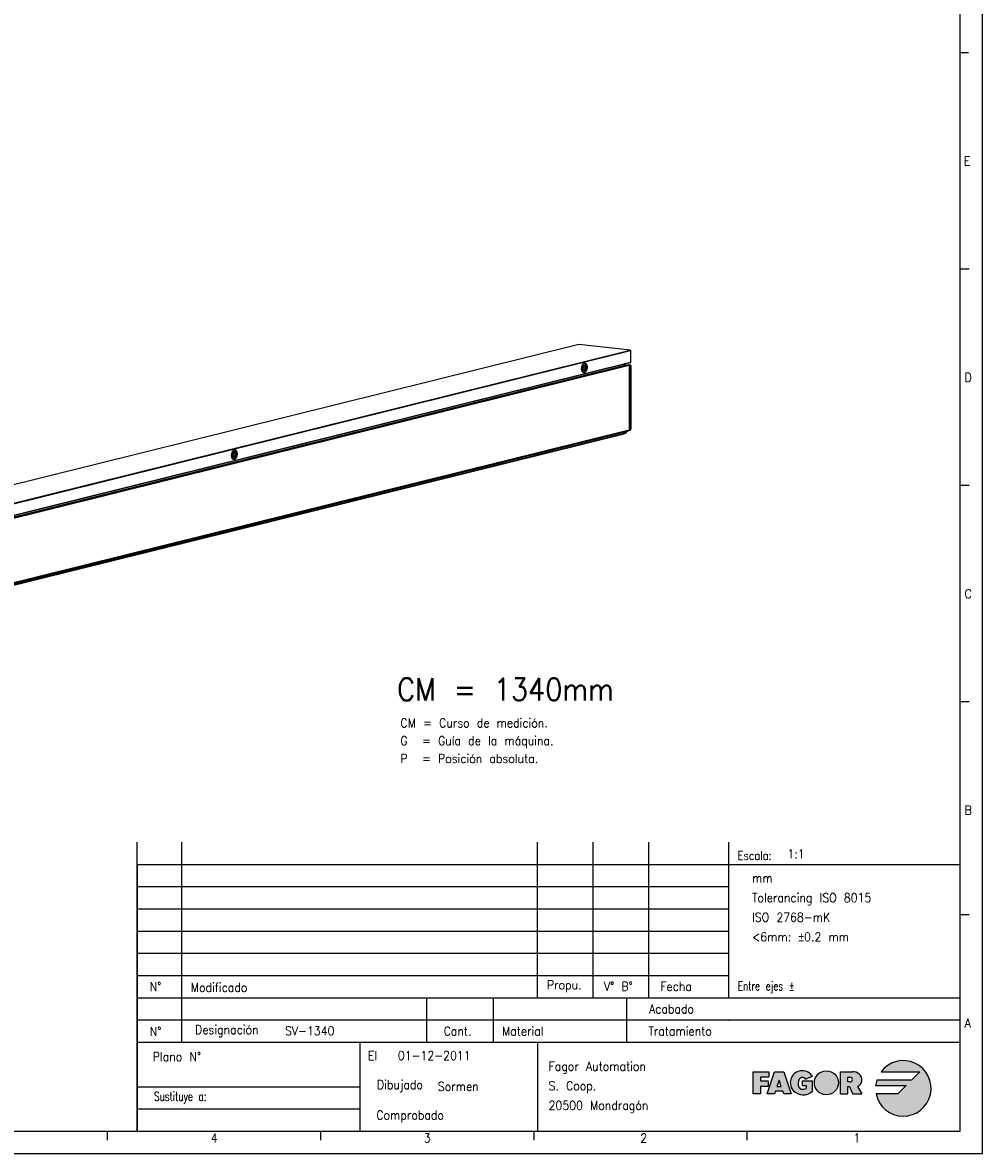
# Model space of a CAD drawing. Header units: inches. Extents: x -381 to 2260, y -418 to 176.
# Tile 17 of 24: x 243 to 459, y -418 to -164. Entities that reach past the tile are written whole.
import ezdxf

# ---------------------------------------------------------------- set-up
doc = ezdxf.new("R2010")
doc.units = ezdxf.units.IN
doc.layers.add('1', color=7, linetype='Continuous')
doc.styles.add('CONVERTER_11', font='txt.shx', dxfattribs={"width": 0.9})
doc.styles.add('CONVERTER_12', font='txt.shx', dxfattribs={"width": 0.72})
doc.styles.add('CONVERTER_13', font='txt.shx', dxfattribs={"width": 0.81})

# ---------------------------------------------------------------- blocks, each defined once
blk = doc.blocks.new('tolerancias', base_point=(401.8687695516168, -388.3796663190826))
at = {"layer": '1', "color": 7}
blk.add_point((401.8687695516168, -388.3796663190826), dxfattribs=at)
at = {"layer": '1', "color": 2, "insert": (407.0787445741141, -363.071910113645), "char_height": 2, "attachment_point": 4, "line_spacing_factor": 1.32052821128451, "style": 'CONVERTER_11'}
blk.add_mtext('mm\\PTolerancing ISO 8015\\PISO 2768-mK\\P<6mm: {\\Fgdt;`}0.2 mm', dxfattribs=at)
blk = doc.blocks.new('Marco_a1', base_point=(38.86876955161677, -121.3796663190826))
at = {"layer": '1', "linetype": 'Continuous'}
h = blk.add_hatch(color=2, dxfattribs=at)
edge = h.paths.add_edge_path()
edge.add_line((444.8404292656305, -400.0052611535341), (442.9654292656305, -401.8802611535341))
edge.add_line((442.9654292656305, -401.8802611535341), (435.1283092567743, -401.8802611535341))
edge.add_arc((441.0904292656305, -403.7552611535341), 6.250000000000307, 162.5423968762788, 174.2608295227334)
edge.add_line((434.871757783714, -403.1302611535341), (441.7154292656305, -403.1302611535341))
edge.add_line((441.7154292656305, -403.1302611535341), (439.8404292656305, -405.0052611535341))
edge.add_line((439.8404292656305, -405.0052611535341), (434.9667049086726, -405.0052611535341))
edge.add_arc((441.0904292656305, -403.7552611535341), 6.249999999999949, 191.5369590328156, 503.130102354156)
edge.add_line((436.0904292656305, -400.0052611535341), (444.8404292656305, -400.0052611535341))
blk.add_hatch(color=2, dxfattribs=at).paths.add_polyline_path([(410.8820959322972, -401.2552611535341), (409.0070959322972, -401.2552611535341), (409.0070959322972, -402.0885944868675), (410.6737625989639, -402.0885944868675), (410.6737625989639, -402.9219278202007), (410.6737625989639, -403.3385944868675), (409.0070959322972, -403.3385944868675), (409.0070959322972, -405.0052611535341), (407.3404292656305, -405.0052611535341), (407.3404292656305, -400.0052611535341), (410.8820959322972, -400.0052611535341)])
h = blk.add_hatch(color=2, dxfattribs=at)
h.paths.add_polyline_path([(414.2154292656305, -405.0052611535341), (414.0070959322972, -404.3802611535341), (412.3404292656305, -404.3802611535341), (412.1320959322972, -405.0052611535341), (410.4654292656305, -405.0052611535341), (412.1320959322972, -400.0052611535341), (414.2154292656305, -400.0052611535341), (415.8820959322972, -405.0052611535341)])
h.paths.add_polyline_path([(413.1737625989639, -401.8802611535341), (412.6876514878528, -403.3385944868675), (413.659873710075, -403.3385944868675)], flags=16)
h = blk.add_hatch(color=2, dxfattribs=at)
edge = h.paths.add_edge_path()
edge.add_line((418.3855508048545, -402.0885944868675), (418.3855508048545, -403.1302611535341))
edge.add_line((418.3855508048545, -403.1302611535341), (419.2188841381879, -403.1302611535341))
edge.add_line((419.2188841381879, -403.1302611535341), (419.2188841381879, -403.7552611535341))
edge.add_arc((418.3855508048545, -402.1927611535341), 1.770833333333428, 270, 298.07248693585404, ccw=False)
edge.add_arc((418.3855508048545, -403.1302611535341), 0.833333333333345, 202.6198649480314, 270, ccw=False)
edge.add_arc((419.6355508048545, -402.6094278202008), 2.187499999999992, 154.6230664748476, 202.6198649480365, ccw=False)
edge.add_arc((418.3831829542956, -402.0885978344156), 0.8353864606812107, 29.918998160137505, 150.0810018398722, ccw=False)
edge.add_line((419.1072386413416, -401.6719278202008), (420.6642732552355, -401.0469278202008))
edge.add_arc((418.3820959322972, -402.5052611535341), 2.708333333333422, 32.57897039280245, 90)
edge.add_arc((418.3820959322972, -402.5052611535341), 2.708333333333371, 90, 219.5977388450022)
edge.add_arc((418.5607714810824, -402.1093216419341), 3.104272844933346, 223.1289646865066, 312.983270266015)
edge.add_line((420.6772174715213, -404.3802611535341), (420.6772174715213, -402.0885944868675))
edge.add_line((420.6772174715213, -402.0885944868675), (418.3855508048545, -402.0885944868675))
h = blk.add_hatch(color=2, dxfattribs=at)
edge = h.paths.add_edge_path()
edge.add_arc((423.7985893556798, -402.5052611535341), 2.708333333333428, 0, 360)
h = blk.add_hatch(color=2, dxfattribs=at)
edge = h.paths.add_edge_path()
edge.add_arc((430.1555290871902, -401.8289445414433), 1.643411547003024, -66.72332945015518, 50.761309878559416, ccw=False)
edge.add_line((430.8049584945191, -403.3385944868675), (431.7315329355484, -405.0052611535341))
edge.add_line((431.7315329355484, -405.0052611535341), (429.6498073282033, -405.0052611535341))
edge.add_line((429.6498073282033, -405.0052611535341), (429.0248073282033, -403.3385944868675))
edge.add_line((429.0248073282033, -403.3385944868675), (428.6081406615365, -403.3385944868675))
edge.add_line((428.6081406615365, -403.3385944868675), (428.6081406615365, -405.0052611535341))
edge.add_line((428.6081406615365, -405.0052611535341), (426.9414739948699, -405.0052611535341))
edge.add_line((426.9414739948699, -405.0052611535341), (426.9414739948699, -400.0052611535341))
edge.add_line((426.9414739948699, -400.0052611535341), (428.6081406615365, -400.0052611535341))
edge.add_line((428.6081406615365, -400.0052611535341), (429.6498073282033, -400.0052611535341))
edge.add_arc((429.6498073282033, -402.4481664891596), 2.442905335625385, 50.76130987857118, 90, ccw=False)
edge = h.paths.add_edge_path(flags=16)
edge.add_arc((429.1289739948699, -401.7760944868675), 0.5208333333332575, 270, 450)
edge.add_line((429.1289739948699, -401.2552611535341), (428.6081406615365, -401.2552611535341))
edge.add_line((428.6081406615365, -401.2552611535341), (428.6081406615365, -402.2969278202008))
edge.add_line((428.6081406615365, -402.2969278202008), (429.1289739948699, -402.2969278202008))
at = {"layer": '1', "color": 2, "linetype": 'Continuous'}
for p, q in [((458.8687695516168, -418.3796663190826), (458.8687695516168, 175.6203336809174)), ((455.7169153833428, -170.8463329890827), (453.7169153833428, -170.8463329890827)), ((455.8687695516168, -219.5129996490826), (453.8687695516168, -219.5129996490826)), ((455.8687695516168, -268.1796663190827), (453.8687695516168, -268.1796663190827)), ((455.8687695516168, -316.8463329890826), (453.8687695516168, -316.8463329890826)), ((268.8687695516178, -353.3796663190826), (453.8687695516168, -353.3796663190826)), ((268.8687695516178, -358.3796663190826), (401.8687695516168, -358.3796663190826)), ((268.8687695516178, -363.3796663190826), (401.8687695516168, -363.3796663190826)), ((455.8687695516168, -364.7129996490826), (453.8687695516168, -364.7129996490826)), ((268.8687695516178, -368.3796663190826), (401.8687695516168, -368.3796663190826)), ((268.8687695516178, -373.3796663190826), (401.8687695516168, -373.3796663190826)), ((268.8687695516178, -378.3796663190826), (401.8687695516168, -378.3796663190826)), ((453.8687695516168, -388.3796663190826), (268.8687695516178, -388.3796663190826)), ((407.3404292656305, -400.0052611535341), (410.8820959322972, -400.0052611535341)), ((407.3404292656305, -405.0052611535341), (407.3404292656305, -400.0052611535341)), ((409.0070959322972, -401.2552611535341), (409.0070959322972, -402.0885944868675)), ((410.8820959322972, -401.2552611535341), (409.0070959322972, -401.2552611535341)), ((410.4654292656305, -405.0052611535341), (412.1320959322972, -400.0052611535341)), ((410.8820959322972, -400.0052611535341), (410.8820959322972, -401.2552611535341)), ((412.1320959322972, -400.0052611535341), (414.2154292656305, -400.0052611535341)), ((414.2154292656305, -400.0052611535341), (415.8820959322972, -405.0052611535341)), ((419.1072386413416, -401.6719278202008), (420.6642732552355, -401.0469278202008)), ((426.9414739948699, -400.0052611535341), (428.6081406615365, -400.0052611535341)), ((426.9414739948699, -405.0052611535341), (426.9414739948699, -400.0052611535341)), ((428.6081406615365, -400.0052611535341), (429.6498073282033, -400.0052611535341)), ((428.6081406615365, -401.2552611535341), (429.1289739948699, -401.2552611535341)), ((428.6081406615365, -402.2969278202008), (428.6081406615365, -401.2552611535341)), ((436.0904292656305, -400.0052611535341), (444.8404292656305, -400.0052611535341)), ((444.8404292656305, -400.0052611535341), (442.9654292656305, -401.8802611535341)), ((409.0070959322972, -402.0885944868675), (410.6737625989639, -402.0885944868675)), ((409.0070959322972, -403.3385944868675), (409.0070959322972, -405.0052611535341)), ((410.6737625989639, -403.3385944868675), (409.0070959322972, -403.3385944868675)), ((410.6737625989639, -402.0885944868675), (410.6737625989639, -402.9219278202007)), ((410.6737625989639, -402.9219278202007), (410.6737625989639, -403.3385944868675)), ((412.3404292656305, -404.3802611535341), (412.1320959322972, -405.0052611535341)), ((414.0070959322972, -404.3802611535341), (412.3404292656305, -404.3802611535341)), ((413.1737625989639, -401.8802611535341), (412.6876514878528, -403.3385944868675)), ((412.6876514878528, -403.3385944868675), (413.659873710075, -403.3385944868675)), ((413.659873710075, -403.3385944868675), (413.1737625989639, -401.8802611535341)), ((414.2154292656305, -405.0052611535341), (414.0070959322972, -404.3802611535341)), ((418.3855508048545, -402.0885944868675), (420.6772174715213, -402.0885944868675)), ((418.3855508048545, -402.0885944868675), (418.3855508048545, -403.1302611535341)), ((418.3855508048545, -403.1302611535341), (419.2188841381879, -403.1302611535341)), ((419.2188841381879, -403.1302611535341), (419.2188841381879, -403.7552611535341)), ((420.6772174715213, -404.3802611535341), (420.6772174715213, -402.0885944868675)), ((429.1289739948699, -402.2969278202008), (428.6081406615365, -402.2969278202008)), ((428.6081406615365, -405.0052611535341), (428.6081406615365, -403.3385944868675)), ((428.6081406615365, -403.3385944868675), (429.0248073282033, -403.3385944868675)), ((429.0248073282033, -403.3385944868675), (429.6498073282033, -405.0052611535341)), ((430.8049584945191, -403.3385944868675), (431.7315329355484, -405.0052611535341)), ((434.871757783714, -403.1302611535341), (441.7154292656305, -403.1302611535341)), ((442.9654292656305, -401.8802611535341), (435.1283092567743, -401.8802611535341)), ((441.7154292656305, -403.1302611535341), (439.8404292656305, -405.0052611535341)), ((409.0070959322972, -405.0052611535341), (407.3404292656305, -405.0052611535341)), ((412.1320959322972, -405.0052611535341), (410.4654292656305, -405.0052611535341)), ((415.8820959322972, -405.0052611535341), (414.2154292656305, -405.0052611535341)), ((426.9414739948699, -405.0052611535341), (428.6081406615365, -405.0052611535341)), ((429.6498073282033, -405.0052611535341), (431.7315329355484, -405.0052611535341)), ((439.8404292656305, -405.0052611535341), (434.9667049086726, -405.0052611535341)), ((268.8687695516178, -408.3796663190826), (318.8687695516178, -408.3796663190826)), ((262.104063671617, -413.4260551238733), (262.104063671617, -415.4260551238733)), ((310.0452401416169, -413.4260551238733), (310.0452401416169, -415.4260551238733)), ((357.9864166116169, -413.4260551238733), (357.9864166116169, -415.4260551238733)), ((405.9275930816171, -413.3796663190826), (405.9275930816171, -415.3796663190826)), ((-381.1312304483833, -418.3796663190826), (458.8687695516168, -418.3796663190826))]:
    blk.add_line(p, q, dxfattribs=at)
at = {"layer": '1', "color": 7, "linetype": 'Continuous'}
for p, q in [((453.8687695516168, -413.3796663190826), (453.8687695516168, 170.6203336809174)), ((268.8687695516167, -413.3796663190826), (268.8687695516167, -348.3796663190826)), ((278.8687695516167, -393.3796663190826), (278.8687695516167, -348.3796663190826)), ((358.8687695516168, -383.3796663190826), (358.8687695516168, -348.3796663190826)), ((371.3687695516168, -383.3796663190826), (371.3687695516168, -348.3796663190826)), ((383.8687695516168, -383.3796663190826), (383.8687695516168, -348.3796663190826)), ((401.8687695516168, -383.3796663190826), (401.8687695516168, -348.3796663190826)), ((268.8687695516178, -383.3796663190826), (453.8687695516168, -383.3796663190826)), ((333.8687695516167, -383.3796663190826), (333.8687695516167, -393.3796663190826)), ((348.8687695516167, -383.3796663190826), (348.8687695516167, -393.3796663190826)), ((378.8687695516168, -383.3796663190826), (378.8687695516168, -393.3796663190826)), ((268.8687695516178, -393.3796663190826), (453.8687695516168, -393.3796663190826)), ((318.8687695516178, -393.3796663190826), (318.8687695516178, -403.3796663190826)), ((358.8687695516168, -393.3796663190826), (358.8687695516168, -413.3796663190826)), ((268.8687695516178, -403.3796663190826), (318.8687695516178, -403.3796663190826)), ((318.8687695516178, -403.3796663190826), (318.8687695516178, -408.3796663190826)), ((318.8687695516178, -408.3796663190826), (318.8687695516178, -413.3796663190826)), ((-361.1312304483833, -413.3796663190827), (453.8687695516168, -413.3796663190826))]:
    blk.add_line(p, q, dxfattribs=at)
at = {"layer": '1', "color": 6, "linetype": 'Continuous'}
blk.add_line((268.8687695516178, -353.6147022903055), (268.8687695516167, -413.6147022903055), dxfattribs=at)
at = {"layer": '1', "color": 2, "linetype": 'Continuous'}
blk.add_circle((423.7985893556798, -402.5052611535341), 2.708333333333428, dxfattribs=at)
for centre, radius, start, end in [((441.0904292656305, -403.7552611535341), 6.249999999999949, 191.5369590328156, 143.130102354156), ((418.3820959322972, -402.5052611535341), 2.708333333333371, 90, 219.5977388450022), ((419.6355508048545, -402.6094278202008), 2.187499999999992, 154.6230664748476, 202.6198649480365), ((418.3831829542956, -402.0885978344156), 0.8353864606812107, 29.91899816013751, 150.0810018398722), ((418.3820959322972, -402.5052611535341), 2.708333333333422, 32.57897039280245, 90), ((429.1289739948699, -401.7760944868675), 0.5208333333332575, 270, 90), ((429.6498073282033, -402.4481664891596), 2.442905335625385, 50.76130987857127, 90), ((430.1555290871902, -401.8289445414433), 1.643411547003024, 293.2766705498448, 50.7613098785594), ((418.5607714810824, -402.1093216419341), 3.104272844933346, 223.1289646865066, 312.983270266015), ((418.3855508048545, -403.1302611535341), 0.833333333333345, 202.6198649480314, 270), ((418.3855508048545, -402.1927611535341), 1.770833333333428, 270, 298.072486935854), ((441.0904292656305, -403.7552611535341), 6.250000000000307, 162.5423968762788, 174.2608295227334)]:
    blk.add_arc(centre, radius, start, end, dxfattribs=at)
at = {"layer": '1', "color": 2}
for s, style, width, p in [('Escala:', 'CONVERTER_13', 0.81, (403.8687695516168, -352.3796663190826)), ('1:1', 'CONVERTER_11', 0.9, (415.066740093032, -352.010776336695)), ('El', 'CONVERTER_11', 0.9, (320.7253003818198, -397.3796663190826))]:
    blk.add_text(s, height=2, dxfattribs=dict(at, style=style, width=width)).set_placement(p)
at = {"layer": '1', "color": 2, "char_height": 2}
for s, insert, attachment_point, line_spacing_factor, style in [('E', (454.7169153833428, -195.1796663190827), 4, 1.20048019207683, 'CONVERTER_11'), ('D', (454.8687695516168, -243.8463329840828), 4, 1.20048019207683, 'CONVERTER_11'), ('C', (454.8687695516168, -292.5129996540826), 4, 1.20048019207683, 'CONVERTER_11'), ('B', (454.8687695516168, -341.1796663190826), 4, 1.20048019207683, 'CONVERTER_11'), ('N°', (272.990225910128, -380.8796663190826), 5, 1.32052821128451, 'CONVERTER_11'), ('Modificado', (280.8954422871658, -381.0480826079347), 4, 1.32052821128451, 'CONVERTER_11'), ('Propu.', (360.9564625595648, -380.8119144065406), 4, 1.32052821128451, 'CONVERTER_11'), ('V° B°', (373.7932646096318, -380.8119144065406), 4, 1.20048019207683, 'CONVERTER_11'), ('Fecha', (386.4626283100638, -380.8119144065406), 4, 1.32052821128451, 'CONVERTER_11'), ('Entre ejes ±', (403.8687695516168, -382.3796663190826), 7, 1.32052821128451, 'CONVERTER_12'), ('Acabado', (394.0347511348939, -385.8796663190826), 6, 1.32052821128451, 'CONVERTER_11'), ('A', (454.8687695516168, -389.0463329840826), 4, 1.20048019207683, 'CONVERTER_11'), ('N°', (272.990225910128, -390.9564089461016), 5, 1.32052821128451, 'CONVERTER_11'), ('Designación', (281.8687695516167, -390.8796663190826), 4, 1.32052821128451, 'CONVERTER_11'), ('Cant.', (340.8687695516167, -390.8796663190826), 5, 1.32052821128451, 'CONVERTER_11'), ('Material', (350.8687695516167, -390.8796663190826), 4, 1.32052821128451, 'CONVERTER_11'), ('Tratamiento', (398.0347511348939, -390.8796663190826), 6, 1.32052821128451, 'CONVERTER_11'), ('Plano N°', (283.2007075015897, -396.6351838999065), 6, 1.32052821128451, 'CONVERTER_11'), ('Fagor Automation\\PS. Coop.\\P20500 Mondragón', (361.3421985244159, -403.5150845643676), 4, 1.32052821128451, 'CONVERTER_11'), ('Dibujado', (333.0886147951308, -403.2478935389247), 6, 1.32052821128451, 'CONVERTER_11'), ('Sustituye a:', (284.4291902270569, -405.8796663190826), 6, 1.32052821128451, 'CONVERTER_12'), ('Comprobado', (337.8119788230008, -410.0967713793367), 6, 1.32052821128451, 'CONVERTER_11'), ('4', (285.3640039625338, -414.9260551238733), 4, 1.20048019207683, 'CONVERTER_11'), ('3', (333.2920379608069, -414.9260551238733), 4, 1.20048019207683, 'CONVERTER_11'), ('2', (381.9570048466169, -414.9260551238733), 4, 1.20048019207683, 'CONVERTER_11'), ('1', (429.8981813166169, -414.9260551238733), 4, 1.20048019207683, 'CONVERTER_11')]:
    blk.add_mtext(s, dxfattribs=dict(at, insert=insert, attachment_point=attachment_point, line_spacing_factor=line_spacing_factor, style=style))
blk = doc.blocks.new('Top', base_point=(38.86876955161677, -121.3796663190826))
blk.add_blockref('Marco_a1', (38.86876955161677, -121.3796663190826))
blk = doc.blocks.new('_dummy_frame', base_point=(-381.1312304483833, -418.3796663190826))
blk.add_blockref('Top', (38.86876955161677, -121.3796663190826))
at = {"layer": '1'}
blk.add_blockref('tolerancias', (401.8687695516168, -388.3796663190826), dxfattribs=at)
at = {"layer": '1', "color": 2, "style": 'CONVERTER_11', "width": 0.9}
for s, height, p in [('CM = 1340mm', 5, (327.299982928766, -316.500097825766)), ('SV-1340', 2, (302.070249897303, -391.825366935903)), ('Sormen', 2, (336.4416104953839, -404.312835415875))]:
    blk.add_text(s, height=height, dxfattribs=at).set_placement(p)
at = {"layer": '1', "color": 2, "insert": (328.0416115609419, -330.562312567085), "char_height": 2, "attachment_point": 7, "line_spacing_factor": 1.20048019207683, "style": 'CONVERTER_11'}
blk.add_mtext('CM = Curso de medición.\\PG  = Guía de la máquina.\\PP  = Posición absoluta.', dxfattribs=at)
blk = doc.blocks.new('SOPORTE_SV_1340__46', base_point=(-61.88758862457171, -709.8109330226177))
at = {"color": 7, "linetype": 'Continuous'}
for p, q in [((736.2515433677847, -472.9273421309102), (-61.76906409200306, -671.1147499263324)), ((736.2997475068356, -472.9241641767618), (-61.72085468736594, -671.1115778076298)), ((736.2997475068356, -472.9241641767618), (736.2515433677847, -472.9273421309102)), ((759.3090308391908, -475.4318293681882), (736.2997475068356, -472.9241641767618)), ((368.8588123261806, -572.3996504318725), (759.3090308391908, -475.4318293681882)), ((369.0255462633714, -572.6150967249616), (759.4757647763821, -475.647275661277)), ((759.4757647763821, -475.647275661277), (759.4757647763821, -480.973695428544)), ((759.3572023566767, -481.1496360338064), (368.907008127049, -578.1174510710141)), ((759.4757647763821, -480.973695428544), (369.0255462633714, -577.9415164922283)), ((738.557464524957, -481.3596590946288), (738.1733414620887, -481.5915053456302)), ((738.4897558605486, -482.5694721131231), (738.2136241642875, -483.4922740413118)), ((739.3181509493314, -483.2179662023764), (738.3280086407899, -483.1100556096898)), ((739.0420192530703, -482.4323181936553), (738.4897558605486, -482.5694721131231)), ((739.3181509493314, -483.2179662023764), (739.0420192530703, -482.4323181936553)), ((739.0420192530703, -484.1407681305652), (739.3181509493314, -483.2179662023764)), ((738.2136241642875, -483.4922740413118), (738.4897558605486, -484.277922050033)), ((739.0420192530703, -484.1407681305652), (738.4175976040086, -484.0727155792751)), ((738.4897558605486, -484.277922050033), (739.0420192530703, -484.1407681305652)), ((581.1624205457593, -520.4485204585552), (580.7782605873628, -520.6803957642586)), ((581.0946889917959, -521.6583391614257), (580.818557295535, -522.5811410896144)), ((580.818557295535, -522.5811410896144), (581.0946889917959, -523.3667890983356)), ((581.9230840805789, -522.3068332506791), (580.9329166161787, -522.1989199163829)), ((581.6469523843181, -523.2296351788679), (581.0225948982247, -523.1615896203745)), ((581.646952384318, -521.5211852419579), (581.0946889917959, -521.6583391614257)), ((581.0946889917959, -523.3667890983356), (581.6469523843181, -523.2296351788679)), ((581.9230840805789, -522.3068332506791), (581.646952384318, -521.5211852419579)), ((581.6469523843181, -523.2296351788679), (581.9230840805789, -522.3068332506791))]:
    blk.add_line(p, q, dxfattribs=at)
for points, knots in [([(759.4757647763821, -475.647275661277), (759.4732590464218, -475.6211627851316), (759.4682785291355, -475.5692594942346), (759.4309073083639, -475.501460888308), (759.3771922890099, -475.4491157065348), (759.3311743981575, -475.4374451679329), (759.3090308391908, -475.4318293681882)], [0, 0, 0, 0, 0.0779175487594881, 0.1548729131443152, 0.2276304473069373, 0.2951134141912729, 0.2951134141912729, 0.2951134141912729, 0.2951134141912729]), ([(739.0096601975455, -481.1183646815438), (738.8991475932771, -481.1231404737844), (738.6628839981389, -481.13335058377), (738.3367404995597, -481.3548099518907), (738.0501288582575, -481.687665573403), (737.8119258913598, -482.1319429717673), (737.6362427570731, -482.653327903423), (737.533881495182, -483.2208754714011), (737.5115997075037, -483.7970002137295), (737.5708013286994, -484.3444007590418), (737.7078518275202, -484.8282559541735), (737.9156030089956, -485.2189908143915), (738.1876637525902, -485.4937721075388), (738.5190088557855, -485.620375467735), (738.869846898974, -485.5681197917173), (739.1947115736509, -485.3583943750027), (739.4817541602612, -485.0215845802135), (739.7198150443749, -484.5786108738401), (739.8955430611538, -484.0568141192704), (739.9978881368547, -483.4894150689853), (740.0201861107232, -482.9131418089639), (739.9609396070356, -482.3661530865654), (739.824031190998, -481.8809941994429), (739.6158490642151, -481.4942135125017), (739.3450671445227, -481.2076982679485), (739.1165495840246, -481.1468340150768), (739.0096601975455, -481.1183646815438)], [0, 0, 0, 0, 0.326357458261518, 0.6977157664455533, 1.136225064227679, 1.64128546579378, 2.197585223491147, 2.781423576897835, 3.365261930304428, 3.921561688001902, 4.426622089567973, 4.865131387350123, 5.236489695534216, 5.562847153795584, 5.889204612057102, 6.260562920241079, 6.69907221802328, 7.204132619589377, 7.760432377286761, 8.344270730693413, 8.928109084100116, 9.48440884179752, 9.989469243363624, 10.42797854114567, 10.79933684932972, 11.12569430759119, 11.12569430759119, 11.12569430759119, 11.12569430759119]), ([(737.7764678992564, -484.9213390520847), (737.8511584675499, -485.0195975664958), (737.9900104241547, -485.2022630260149), (738.3058933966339, -485.3452218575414), (738.6433843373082, -485.3061153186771), (738.9537116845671, -485.102813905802), (739.2230641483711, -484.7728177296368), (739.4409658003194, -484.3382820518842), (739.5931468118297, -483.8299354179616), (739.6687354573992, -483.2846926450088), (739.662004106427, -482.7429301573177), (739.5737022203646, -482.2450148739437), (739.4088241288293, -481.8246504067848), (739.1770733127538, -481.514413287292), (738.8745380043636, -481.3274740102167), (738.66134015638, -481.3491150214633), (738.557464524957, -481.3596590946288)], [0, 0, 0, 0, 0.3660290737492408, 0.6804587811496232, 0.9896356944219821, 1.343407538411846, 1.765896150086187, 2.25504123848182, 2.792468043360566, 3.351033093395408, 3.900272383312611, 4.411155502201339, 4.861124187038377, 5.240622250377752, 5.562428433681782, 5.868201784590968, 5.868201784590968, 5.868201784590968, 5.868201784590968]), ([(738.9168946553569, -481.969542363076), (738.8418641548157, -481.9739974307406), (738.679835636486, -481.983618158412), (738.4622095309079, -482.1494239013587), (738.2760580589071, -482.3921974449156), (738.1283490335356, -482.711426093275), (738.0296968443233, -483.0782878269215), (737.9873518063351, -483.4668181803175), (738.004632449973, -483.8466077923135), (738.080216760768, -484.1891445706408), (738.2093667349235, -484.4694127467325), (738.3871497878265, -484.669174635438), (738.6125511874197, -484.762070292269), (738.8526717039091, -484.7199095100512), (739.0693119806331, -484.5631338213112), (739.2558028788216, -484.3172657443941), (739.4033990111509, -483.9990522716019), (739.5020849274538, -483.6319012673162), (739.544427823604, -483.243370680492), (739.527117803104, -482.8638708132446), (739.4516419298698, -482.5203183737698), (739.322156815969, -482.2431451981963), (739.1453562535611, -482.0343528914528), (738.989204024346, -481.9900552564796), (738.9168946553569, -481.969542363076)], [0, 0, 0, 0, 0.2212298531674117, 0.477746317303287, 0.7846096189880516, 1.138204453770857, 1.523685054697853, 1.920396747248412, 2.305877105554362, 2.659472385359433, 2.966335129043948, 3.222852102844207, 3.444081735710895, 3.665311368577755, 3.921828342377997, 4.228691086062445, 4.582286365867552, 4.967766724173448, 5.364478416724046, 5.749959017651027, 6.103553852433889, 6.410417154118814, 6.666933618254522, 6.888163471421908, 6.888163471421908, 6.888163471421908, 6.888163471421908]), ([(738.4741174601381, -485.2960645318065), (738.5733471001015, -485.2561179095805), (738.7896116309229, -485.169056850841), (739.0504441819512, -484.8850151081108), (739.275192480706, -484.5160183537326), (739.4446541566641, -484.0657436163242), (739.556696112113, -483.5687186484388), (739.5712898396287, -483.2229352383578), (739.5786299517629, -483.0490188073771)], [0, 0, 0, 0, 0.3175312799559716, 0.6920387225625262, 1.127310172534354, 1.612342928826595, 2.127486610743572, 2.648773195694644, 2.648773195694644, 2.648773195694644, 2.648773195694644]), ([(739.5786299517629, -483.0490188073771), (739.5747288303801, -482.9222028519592), (739.567133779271, -482.6753062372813), (739.5038799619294, -482.3224327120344), (739.4049621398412, -482.0060749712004), (739.2689502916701, -481.7402811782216), (739.1048735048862, -481.5259402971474), (738.963319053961, -481.4373855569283), (738.8967970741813, -481.3957702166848)], [0, 0, 0, 0, 0.3801844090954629, 0.7401769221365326, 1.071978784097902, 1.370312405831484, 1.634010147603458, 1.867798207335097, 1.867798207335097, 1.867798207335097, 1.867798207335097]), ([(759.3572023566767, -481.1496360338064), (759.3738401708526, -481.1433953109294), (759.4078367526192, -481.1306434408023), (759.4459583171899, -481.0882157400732), (759.4711726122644, -481.034531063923), (759.4742068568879, -480.9943342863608), (759.4757647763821, -480.973695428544)], [0, 0, 0, 0, 0.0526254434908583, 0.1075312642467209, 0.1659139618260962, 0.2275233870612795, 0.2275233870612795, 0.2275233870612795, 0.2275233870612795]), ([(581.614593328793, -520.2072317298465), (581.5040807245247, -520.2120075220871), (581.2678171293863, -520.2222176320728), (580.9416736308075, -520.4436770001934), (580.6550619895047, -520.7765326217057), (580.4168590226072, -521.22081002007), (580.2411758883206, -521.7421949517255), (580.1388146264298, -522.3097425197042), (580.1165328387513, -522.8858672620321), (580.1757344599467, -523.4332678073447), (580.3127849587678, -523.917123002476), (580.5205361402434, -524.3078578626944), (580.7925968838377, -524.5826391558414), (581.123941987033, -524.7092425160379), (581.4747800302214, -524.6569868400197), (581.7996447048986, -524.4472614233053), (582.0866872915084, -524.1104516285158), (582.3247481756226, -523.6674779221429), (582.5004761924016, -523.1456811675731), (582.6028212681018, -522.5782821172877), (582.6251192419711, -522.0020088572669), (582.5658727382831, -521.455020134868), (582.4289643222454, -520.9698612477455), (582.2207821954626, -520.5830805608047), (581.95000027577, -520.296565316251), (581.7214827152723, -520.2357010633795), (581.614593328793, -520.2072317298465)], [0, 0, 0, 0, 0.326357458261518, 0.6977157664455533, 1.136225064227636, 1.641285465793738, 2.197585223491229, 2.781423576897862, 3.365261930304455, 3.921561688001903, 4.426622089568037, 4.865131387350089, 5.236489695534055, 5.562847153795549, 5.889204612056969, 6.260562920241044, 6.699072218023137, 7.204132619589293, 7.760432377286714, 8.344270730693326, 8.928109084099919, 9.484408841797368, 9.989469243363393, 10.42797854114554, 10.79933684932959, 11.12569430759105, 11.12569430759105, 11.12569430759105, 11.12569430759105]), ([(580.3813815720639, -524.01017617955), (580.4560704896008, -524.1084384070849), (580.5949189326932, -524.2911101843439), (580.9107972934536, -524.434084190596), (581.248289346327, -524.3949934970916), (581.5586203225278, -524.1917038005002), (581.8279767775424, -523.8617170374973), (582.0458835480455, -523.4271884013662), (582.1980705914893, -522.9188458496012), (582.2736658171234, -522.3736038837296), (582.2669410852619, -521.8318389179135), (582.1786453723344, -521.3339182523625), (582.013772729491, -520.9135459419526), (581.7820266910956, -520.6032996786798), (581.4794960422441, -520.4163476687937), (581.2662963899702, -520.4379804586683), (581.1624205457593, -520.4485204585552)], [0, 0, 0, 0, 0.3660352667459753, 0.6804681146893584, 0.9896434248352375, 1.343410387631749, 1.765893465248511, 2.255034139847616, 2.792458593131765, 3.351023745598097, 3.900265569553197, 4.411153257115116, 4.86112773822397, 5.240631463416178, 5.562441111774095, 5.868213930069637, 5.868213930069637, 5.868213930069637, 5.868213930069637]), ([(581.5218277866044, -521.0584094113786), (581.4467972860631, -521.0628644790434), (581.2847687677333, -521.0724852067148), (581.0671426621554, -521.2382909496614), (580.8809911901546, -521.4810644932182), (580.7332821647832, -521.8002931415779), (580.6346299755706, -522.167154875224), (580.5922849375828, -522.5556852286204), (580.6095655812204, -522.9354748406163), (580.6851498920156, -523.2780116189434), (580.8142998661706, -523.5582797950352), (580.9920829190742, -523.7580416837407), (581.217484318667, -523.8509373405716), (581.4576048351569, -523.8087765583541), (581.6742451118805, -523.6520008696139), (581.860736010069, -523.4061327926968), (582.0083321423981, -523.0879193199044), (582.1070180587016, -522.720768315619), (582.1493609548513, -522.3322377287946), (582.1320509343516, -521.9527378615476), (582.0565750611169, -521.6091854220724), (581.9270899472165, -521.3320122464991), (581.7502893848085, -521.1232199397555), (581.5941371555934, -521.0789223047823), (581.5218277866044, -521.0584094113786)], [0, 0, 0, 0, 0.221229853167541, 0.4777463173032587, 0.7846096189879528, 1.138204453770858, 1.5236850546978, 1.920396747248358, 2.305877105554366, 2.659472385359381, 2.966335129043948, 3.222852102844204, 3.444081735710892, 3.665311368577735, 3.92182834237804, 4.228691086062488, 4.582286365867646, 4.967766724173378, 5.364478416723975, 5.749959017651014, 6.103553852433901, 6.410417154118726, 6.666933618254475, 6.888163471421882, 6.888163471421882, 6.888163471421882, 6.888163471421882]), ([(581.0790128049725, -524.3849409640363), (581.1782454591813, -524.3449987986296), (581.3945169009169, -524.2579473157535), (581.655359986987, -523.9739063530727), (581.8801168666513, -523.6049053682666), (582.0495849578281, -523.1546207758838), (582.1616304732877, -522.6575829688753), (582.1762233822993, -522.3117902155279), (582.1835630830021, -522.1378690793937)], [0, 0, 0, 0, 0.3175342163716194, 0.6920462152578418, 1.12732585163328, 1.612370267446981, 2.127527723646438, 2.648828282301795, 2.648828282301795, 2.648828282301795, 2.648828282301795]), ([(582.1835630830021, -522.1378690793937), (582.1796611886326, -522.0110505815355), (582.172064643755, -521.7641493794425), (582.1088063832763, -521.4112704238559), (582.0098827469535, -521.094909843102), (581.8738639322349, -520.8291166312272), (581.7097790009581, -520.6147793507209), (581.5682190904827, -520.5262317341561), (581.5016945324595, -520.4846197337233)], [0, 0, 0, 0, 0.3801920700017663, 0.7401907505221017, 1.071996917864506, 1.370332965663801, 1.634031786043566, 1.867820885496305, 1.867820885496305, 1.867820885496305, 1.867820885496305])]:
    blk.add_open_spline(points, degree=3, knots=knots, dxfattribs=at)
blk = doc.blocks.new('PERFIL_SV_1340__47', base_point=(-53.7982544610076, -711.1757352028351))
at = {"color": 7, "linetype": 'Continuous'}
for p, q in [((756.4224923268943, -482.430650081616), (-40.49358308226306, -680.3437558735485)), ((758.7085750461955, -481.9773868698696), (-38.20751324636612, -679.8904958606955)), ((-37.99257402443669, -680.1027710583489), (758.9235013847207, -482.1896652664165)), ((756.4224923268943, -481.8784458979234), (756.4224923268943, -482.430650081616)), ((757.180535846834, -481.7098734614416), (756.4224985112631, -481.8981310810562)), ((757.180535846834, -482.0887546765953), (756.4225156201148, -482.2770080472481)), ((757.177413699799, -481.6909639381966), (757.180535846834, -481.7098734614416)), ((757.2151767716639, -481.6967982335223), (757.180535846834, -481.7098734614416)), ((757.180535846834, -482.0887546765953), (757.180535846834, -481.7098734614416)), ((757.2175461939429, -482.0739085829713), (757.180535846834, -482.0887546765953)), ((757.2122694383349, -482.2809588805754), (757.2442737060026, -482.3410660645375)), ((757.2151767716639, -481.6967982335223), (757.2193617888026, -481.6805487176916)), ((757.2151767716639, -481.6967982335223), (757.2175461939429, -482.0739085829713)), ((757.2175461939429, -482.0739085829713), (757.243097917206, -482.2084503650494)), ((757.243097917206, -482.2084503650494), (757.244769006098, -482.2483253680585)), ((757.244769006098, -482.2483253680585), (757.2496480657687, -482.2767925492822)), ((757.2496480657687, -482.2767925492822), (757.2783420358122, -482.3326052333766)), ((759.1212127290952, -482.1644666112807), (758.9234705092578, -482.213575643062)), ((759.6815449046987, -482.6885759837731), (758.9234970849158, -482.8768362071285)), ((758.9235013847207, -482.1896652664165), (758.9235013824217, -511.3938523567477)), ((759.1212127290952, -482.1644666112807), (759.29138904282, -482.1517455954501)), ((759.29138904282, -482.1517455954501), (759.4097468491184, -482.1885491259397)), ((759.4097468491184, -482.1885491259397), (759.4702637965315, -482.2140336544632)), ((759.4702637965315, -482.2140336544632), (759.4820050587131, -482.2251674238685)), ((759.4820050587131, -482.2251674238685), (759.5999596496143, -482.3394191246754)), ((759.5999596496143, -482.3394191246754), (759.6808779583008, -482.494361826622)), ((759.6808779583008, -482.494361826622), (759.7010965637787, -482.6153063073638)), ((759.681544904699, -510.9438506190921), (759.6815449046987, -482.6885759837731)), ((759.7010965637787, -482.6153063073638), (759.7231107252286, -482.6739497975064)), ((759.7231107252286, -482.6739497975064), (759.723126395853, -510.9292157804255)), ((-40.23033824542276, -710.9274418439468), (756.6857125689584, -513.014342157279)), ((-40.11180784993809, -710.7515091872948), (756.8042675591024, -512.8384033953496)), ((-38.71147574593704, -709.8275767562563), (758.2046202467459, -511.914465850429)), ((758.2397594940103, -511.9002984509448), (-38.67631591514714, -709.8134042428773)), ((-38.07594099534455, -709.4687173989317), (758.840134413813, -511.5556116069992)), ((758.9235013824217, -511.3938523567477), (-37.99257402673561, -709.3069581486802)), ((757.3010228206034, -512.7727342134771), (756.7961779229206, -512.8981067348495)), ((756.8042675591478, -512.2622522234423), (756.8042675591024, -512.8384033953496)), ((757.5973706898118, -512.3328971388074), (756.8042725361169, -512.5298620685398)), ((757.3271770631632, -512.7597495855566), (757.3010228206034, -512.7727342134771)), ((757.3484702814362, -512.7553473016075), (757.3271770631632, -512.7597495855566)), ((757.5099244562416, -512.64735669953), (757.3484702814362, -512.7553473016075)), ((757.5291947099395, -512.6192651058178), (757.5099244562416, -512.64735669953)), ((757.5862960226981, -512.5076989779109), (757.5291947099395, -512.6192651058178)), ((757.5986619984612, -512.4849331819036), (757.5862960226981, -512.5076989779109)), ((757.5973706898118, -512.3328971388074), (757.5973706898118, -512.0652899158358)), ((757.6320077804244, -512.3198035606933), (757.5973706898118, -512.3328971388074)), ((757.6320077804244, -512.3198035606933), (757.5986619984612, -512.4849331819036)), ((757.6320077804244, -512.3198035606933), (757.6389456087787, -512.0549640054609)), ((758.840134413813, -511.5556116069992), (758.2397594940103, -511.9002984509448)), ((758.8917376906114, -511.5062399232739), (759.3852290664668, -511.3836797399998)), ((759.681544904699, -510.9438506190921), (758.9235429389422, -511.1320994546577)), ((759.3852290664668, -511.3836797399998), (759.4113261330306, -511.3707025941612)), ((759.4113261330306, -511.3707025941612), (759.4326210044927, -511.3662851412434)), ((759.4326210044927, -511.3662851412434), (759.5940735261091, -511.2583097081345)), ((759.5940735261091, -511.2583097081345), (759.6133437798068, -511.2302181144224)), ((759.6133437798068, -511.2302181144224), (759.6704450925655, -511.1186519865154)), ((759.6704450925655, -511.1186519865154), (759.6828110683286, -511.0958861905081)), ((759.6828110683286, -511.0958861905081), (759.7024104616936, -510.9661884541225)), ((759.7024104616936, -510.9661884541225), (759.723126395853, -510.9292157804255))]:
    blk.add_line(p, q, dxfattribs=at)
for points, knots in [([(756.4224923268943, -482.430650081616), (756.4234765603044, -482.4480784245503), (756.425447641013, -482.4829813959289), (756.4383663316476, -482.5154662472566), (756.4448342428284, -482.5317302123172)], [0, 0, 0, 0, 0.0519935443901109, 0.1041251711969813, 0.1041251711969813, 0.1041251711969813, 0.1041251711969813]), ([(757.180535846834, -482.0887546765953), (757.1819126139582, -482.1213328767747), (757.1846746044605, -482.1866893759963), (757.2030524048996, -482.2494716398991), (757.2122694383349, -482.2809588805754)], [0, 0, 0, 0, 0.0974248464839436, 0.1954480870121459, 0.1954480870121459, 0.1954480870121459, 0.1954480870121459]), ([(758.9235013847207, -482.1896652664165), (758.9219276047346, -482.1690478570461), (758.9187827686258, -482.1278487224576), (758.8947934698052, -482.0707123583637), (758.8589429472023, -482.0226481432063), (758.812948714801, -481.9887090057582), (758.7606182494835, -481.9705422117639), (758.7256873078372, -481.9751362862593), (758.7085750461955, -481.9773868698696)], [0, 0, 0, 0, 0.0616945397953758, 0.1232823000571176, 0.1829631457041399, 0.2395221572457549, 0.2928141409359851, 0.3439933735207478, 0.3439933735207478, 0.3439933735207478, 0.3439933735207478]), ([(759.2646906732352, -482.1499581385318), (759.2402731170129, -482.1485589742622), (759.1916725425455, -482.1457740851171), (759.1446236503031, -482.1582558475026), (759.1212127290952, -482.1644666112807)], [0, 0, 0, 0, 0.0728618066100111, 0.145023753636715, 0.145023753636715, 0.145023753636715, 0.145023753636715]), ([(759.6815449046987, -482.6885759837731), (759.6787531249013, -482.645170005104), (759.6731621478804, -482.5582427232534), (759.6299636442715, -482.4347157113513), (759.564377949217, -482.3247065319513), (759.4778017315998, -482.2364930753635), (759.376688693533, -482.172638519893), (759.3014102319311, -482.1573941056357), (759.2646906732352, -482.1499581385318)], [0, 0, 0, 0, 0.1299763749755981, 0.2602980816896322, 0.3881613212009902, 0.5112862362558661, 0.6284809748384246, 0.740085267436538, 0.740085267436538, 0.740085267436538, 0.740085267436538]), ([(759.6815449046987, -482.6885759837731), (759.6920254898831, -482.6857277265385), (759.7062657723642, -482.6818577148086), (759.7195922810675, -482.6756015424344), (759.7231107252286, -482.6739497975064)], [0, 0, 0, 0, 0.0324726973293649, 0.0441216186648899, 0.0441216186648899, 0.0441216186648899, 0.0441216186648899]), ([(756.6857125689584, -513.014342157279), (756.702349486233, -513.0081007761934), (756.7363442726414, -512.9953475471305), (756.774463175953, -512.9529201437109), (756.7996757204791, -512.8992369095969), (756.8027097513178, -512.8590415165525), (756.8042675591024, -512.8384033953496)], [0, 0, 0, 0, 0.052623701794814, 0.1075278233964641, 0.165908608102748, 0.227515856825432, 0.227515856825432, 0.227515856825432, 0.227515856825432]), ([(757.3010228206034, -512.7727342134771), (757.3426103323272, -512.7571272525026), (757.427587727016, -512.7252369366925), (757.5228707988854, -512.6191700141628), (757.5858928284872, -512.4849696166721), (757.5934767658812, -512.3844885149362), (757.5973706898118, -512.3328971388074)], [0, 0, 0, 0, 0.1315499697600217, 0.2688012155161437, 0.4147429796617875, 0.5687494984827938, 0.5687494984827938, 0.5687494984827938, 0.5687494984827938]), ([(758.2046202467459, -511.914465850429), (758.210704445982, -511.9127222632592), (758.2229108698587, -511.9092241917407), (758.2341316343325, -511.9032798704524), (758.2397594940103, -511.9002984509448)], [0, 0, 0, 0, 0.0189305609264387, 0.0379794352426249, 0.0379794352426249, 0.0379794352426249, 0.0379794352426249]), ([(758.840134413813, -511.5556116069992), (758.8522761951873, -511.5470641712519), (758.87713729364, -511.5295627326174), (758.903165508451, -511.490100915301), (758.9203857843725, -511.4440896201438), (758.9224486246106, -511.4108274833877), (758.9235013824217, -511.3938523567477)], [0, 0, 0, 0, 0.0441983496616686, 0.0904990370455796, 0.1391997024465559, 0.1899579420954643, 0.1899579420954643, 0.1899579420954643, 0.1899579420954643]), ([(759.3852290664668, -511.3836797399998), (759.426812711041, -511.368069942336), (759.5117823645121, -511.3361737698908), (759.6070539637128, -511.2301081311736), (759.6700684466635, -511.0959139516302), (759.6776514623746, -510.9954388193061), (759.681544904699, -510.9438506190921)], [0, 0, 0, 0, 0.1315424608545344, 0.268786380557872, 0.4147198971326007, 0.5687170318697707, 0.5687170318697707, 0.5687170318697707, 0.5687170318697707]), ([(759.681544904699, -510.9438506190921), (759.6920302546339, -510.9410010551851), (759.7062763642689, -510.9371294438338), (759.7196072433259, -510.9308685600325), (759.723126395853, -510.9292157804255)], [0, 0, 0, 0, 0.0324872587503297, 0.0441393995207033, 0.0441393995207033, 0.0441393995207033, 0.0441393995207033])]:
    blk.add_open_spline(points, degree=3, knots=knots, dxfattribs=at)
blk = doc.blocks.new('REGLA_SV_1340__49', base_point=(-61.88758862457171, -733.1368915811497))
for name, p in [('SOPORTE_SV_1340__46', (-61.88758862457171, -709.8109330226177)), ('PERFIL_SV_1340__47', (-53.7982544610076, -711.1757352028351))]:
    blk.add_blockref(name, p)
blk = doc.blocks.new('Alzado4', base_point=(25.72000000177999, -683.2015370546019))
blk.add_blockref('REGLA_SV_1340__49', (-61.88758862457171, -733.1368915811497))

msp = doc.modelspace()

# ---------------------------------------------------------------- block references
at = {"xscale": 0.5, "yscale": 0.5, "zscale": 0.5}
msp.add_blockref('Alzado4', (12.86000000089, -341.6007685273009), dxfattribs=at)
at = {"layer": '1'}
msp.add_blockref('_dummy_frame', (-381.1312304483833, -418.3796663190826), dxfattribs=at)

# ---------------------------------------------------------------- texts
at = {"layer": '1', "color": 2, "style": 'CONVERTER_11', "width": 0.9}
msp.add_text('01-12-2011', height=2, dxfattribs=at).set_placement((327.4516357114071, -397.3796663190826))

doc.saveas('drawing.dxf')
